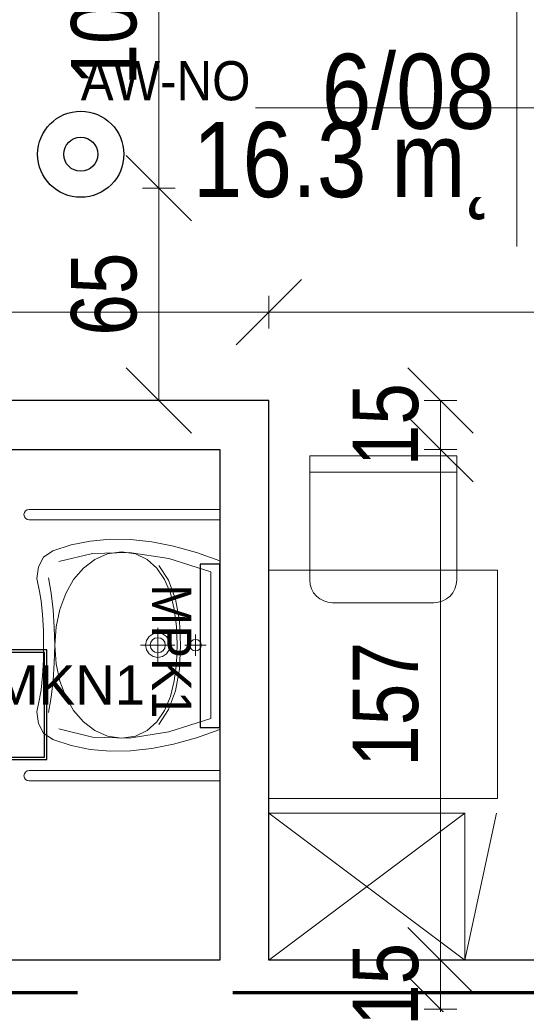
# Model space of a CAD drawing. Header units: centimetres. Extents: x -1631 to 21770, y -8842 to 3590.
# Tile 124 of 142: x 789 to 944, y 1002 to 1304. Entities that reach past the tile are written whole.
import ezdxf

# ---------------------------------------------------------------- set-up
doc = ezdxf.new("R2010")
doc.units = ezdxf.units.CM
doc.linetypes.add('Długa kreska', pattern=[142.875, 95.25, -47.625])
for name, color, linetype, lineweight in [('A-ANNO-DIMS', 211, 'Continuous', 13), ('A-ANNO-DIMS-100', 211, 'Continuous', 13), ('A-AREA-IDEN', 2, 'Continuous', 13), ('A-DETL', 90, 'Continuous', 9), ('A-WALL', 113, 'Continuous', 13), ('I-FURN', 30, 'Continuous', 9), ('P-SANR-FIXT', 6, 'Continuous', 9)]:
    doc.layers.add(name, color=color, linetype=linetype, lineweight=lineweight)
doc.layers.add('E_oprawy', color=12, linetype='Continuous')
doc.styles.add('Arial', font='arial.ttf', dxfattribs={"width": 0.9, "height": 18})
doc.styles.add('Arial Narrow_5', font='ARIALN.TTF', dxfattribs={"height": 20})
doc.styles.add('Arial_11', font='arial.ttf', dxfattribs={"width": 0.85, "height": 23})
doc.dimstyles.new('Diagonal_1_100__0__wewnętrzne', dxfattribs={"dimscale": 30.48, "dimtxt": 20.468619, "dimasz": 0.656168, "dimexe": 0.164042, "dimexo": 0.0625, "dimgap": 0.032808, "dimtad": 1, "dimdec": 0, "dimdsep": 46, "dimtxsty": 'Arial Narrow_5', "dimblk1": 'OBLIQUE', "dimblk2": 'OBLIQUE', "dimsah": 1, "dimcen": 0.09, "dimazin": 0, "dimtfac": 1, "dimtdec": 4, "dimtix": 1, "dimtmove": 0, "dimatfit": 3, "dimfxl": 0, "dimtvp": 1, "dimtolj": 1, "dimtzin": 0, "dimarcsym": 0})
doc.dimstyles.new('Diagonal_1_100__0__wewnętrzne_2', dxfattribs={"dimscale": 30.48, "dimtxt": 20.468619, "dimasz": 0.656168, "dimexe": 0.164042, "dimexo": 0.0625, "dimgap": 0.032808, "dimtad": 1, "dimdec": 0, "dimdsep": 46, "dimtxsty": 'Arial Narrow_5', "dimblk1": 'OBLIQUE', "dimblk2": 'OBLIQUE', "dimsah": 1, "dimcen": 0.09, "dimazin": 0, "dimtfac": 1, "dimtdec": 4, "dimtix": 1, "dimtmove": 2, "dimatfit": 3, "dimfxl": 0, "dimtvp": 1, "dimtolj": 1, "dimtzin": 0, "dimarcsym": 0})

# ---------------------------------------------------------------- blocks, each defined once
blk = doc.blocks.new('Blat - Blat-V1-6_piętro IV __13_80 m_ - stan projektowany')
at = {"layer": 'I-FURN'}
for p, q in [((70, 70), (0, 70)), ((70, 0), (70, 70)), ((0, 0), (70, 0))]:
    blk.add_line(p, q, dxfattribs=at)
blk = doc.blocks.new('umywalka dla N_65x56 koło - Type 1-2359175-6_piętro IV __13_80 m_ - stan projektowany')
at = {"layer": 'P-SANR-FIXT'}
for p, q in [((-29.1, -65.9), (-29.1, -7.5)), ((-25.9, -65.9), (-25.9, -7.5)), ((-15.89, -14.7), (-13.31, -7.5)), ((38.31, -7.5), (40.89, -14.7)), ((50.9, -65.9), (50.9, -7.5)), ((54.1, -7.5), (54.1, -65.9)), ((-14.09, -23.15), (-10.01, -10.3)), ((-10.01, -10.3), (12.5, -10.3)), ((12.5, -10.3), (35.01, -10.3)), ((12.5, -18.23), (12.5, -11.72)), ((35.01, -10.3), (39.09, -23.15)), ((-17.85, -21.67), (-15.89, -14.7)), ((15.75, -14.98), (9.25, -14.98)), ((10.89, -14.3), (10.75, -14.98)), ((10.75, -14.98), (10.89, -15.66)), ((11.26, -13.74), (10.89, -14.3)), ((11.82, -13.36), (11.26, -13.74)), ((12.5, -13.22), (11.82, -13.36)), ((13.18, -13.36), (12.5, -13.22)), ((13.74, -13.74), (13.18, -13.36)), ((14.11, -14.3), (13.74, -13.74)), ((14.25, -14.98), (14.11, -14.3)), ((14.11, -15.66), (14.25, -14.98)), ((40.89, -14.7), (42.85, -21.67)), ((10.89, -15.66), (11.26, -16.21)), ((11.26, -16.21), (11.82, -16.59)), ((11.82, -16.59), (12.5, -16.73)), ((12.5, -16.73), (13.18, -16.59)), ((13.18, -16.59), (13.74, -16.21)), ((13.74, -16.21), (14.11, -15.66)), ((5.06, -19.92), (-1.64, -21.13)), ((1.45, -21.46), (6.76, -20.76)), ((12.43, -19.54), (5.06, -19.92)), ((6.76, -20.76), (12.43, -20.54)), ((19.81, -19.92), (12.43, -19.54)), ((12.43, -20.54), (18.1, -20.76)), ((18.1, -20.76), (23.42, -21.46)), ((26.51, -21.13), (19.81, -19.92)), ((-19.18, -28.39), (-17.85, -21.67)), ((-15.95, -35.24), (-14.09, -23.15)), ((-7.38, -23.21), (-11.89, -26.24)), ((-7.63, -24.42), (-3.39, -22.67)), ((-1.64, -21.13), (-7.38, -23.21)), ((-3.39, -22.67), (1.45, -21.46)), ((9.85, -23.86), (9.04, -25.06)), ((11.04, -23.06), (9.85, -23.86)), ((12.5, -22.76), (11.04, -23.06)), ((12.5, -31.76), (12.5, -21.26)), ((13.96, -23.06), (12.5, -22.76)), ((15.15, -23.86), (13.96, -23.06)), ((15.96, -25.06), (15.15, -23.86)), ((23.42, -21.46), (28.26, -22.67)), ((32.25, -23.21), (26.51, -21.13)), ((28.26, -22.67), (32.5, -24.42)), ((36.76, -26.24), (32.25, -23.21)), ((39.09, -23.15), (40.95, -35.24)), ((42.85, -21.67), (44.18, -28.39)), ((-13.8, -29.72), (-11.14, -26.76)), ((-11.14, -26.76), (-7.63, -24.42)), ((7.16, -26.51), (17.84, -26.51)), ((9.04, -25.06), (8.75, -26.51)), ((8.75, -26.51), (9.04, -27.97)), ((10.38, -25.62), (10.2, -26.51)), ((10.2, -26.51), (10.38, -27.41)), ((10.87, -24.89), (10.38, -25.62)), ((11.61, -24.39), (10.87, -24.89)), ((12.5, -24.21), (11.61, -24.39)), ((13.39, -24.39), (12.5, -24.21)), ((14.13, -24.89), (13.39, -24.39)), ((14.62, -25.62), (14.13, -24.89)), ((14.8, -26.51), (14.62, -25.62)), ((14.62, -27.41), (14.8, -26.51)), ((16.25, -26.51), (15.96, -25.06)), ((15.96, -27.97), (16.25, -26.51)), ((32.5, -24.42), (36.01, -26.76)), ((36.01, -26.76), (38.67, -29.72)), ((-19.89, -34.88), (-19.18, -28.39)), ((-15.49, -33.33), (-13.8, -29.72)), ((9.04, -27.97), (9.85, -29.16)), ((9.85, -29.16), (11.04, -29.97)), ((10.38, -27.41), (10.87, -28.14)), ((10.87, -28.14), (11.61, -28.63)), ((11.04, -29.97), (12.5, -30.26)), ((11.61, -28.63), (12.5, -28.81)), ((12.5, -28.81), (13.39, -28.63)), ((12.5, -30.26), (13.96, -29.97)), ((13.39, -28.63), (14.13, -28.14)), ((13.96, -29.97), (15.15, -29.16)), ((14.13, -28.14), (14.62, -27.41)), ((15.15, -29.16), (15.96, -27.97)), ((38.67, -29.72), (40.36, -33.33)), ((44.18, -28.39), (44.89, -34.88)), ((-19.97, -41.14), (-19.89, -34.88)), ((-16.08, -37.64), (-15.49, -33.33)), ((-15.64, -46.48), (-15.95, -35.24)), ((40.36, -33.33), (40.95, -37.64)), ((40.95, -35.24), (40.64, -46.48)), ((44.89, -34.88), (44.97, -41.14)), ((-15.49, -41.92), (-16.08, -37.64)), ((40.95, -37.64), (40.36, -41.92)), ((-19.42, -47.19), (-19.97, -41.14)), ((-13.79, -45.83), (-15.49, -41.92)), ((40.36, -41.92), (38.68, -45.83)), ((44.97, -41.14), (44.42, -47.19)), ((-18.22, -53.01), (-19.42, -47.19)), ((-13.17, -56.78), (-15.64, -46.48)), ((-11.11, -49.31), (-13.79, -45.83)), ((38.68, -45.83), (36.03, -49.31)), ((40.64, -46.48), (38.17, -56.78)), ((44.42, -47.19), (43.22, -53.01)), ((-7.59, -52.29), (-11.11, -49.31)), ((36.03, -49.31), (32.54, -52.29)), ((-16.38, -58.62), (-18.22, -53.01)), ((-3.33, -54.72), (-7.59, -52.29)), ((32.54, -52.29), (28.31, -54.72)), ((43.22, -53.01), (41.38, -58.62)), ((1.52, -56.54), (-3.33, -54.72)), ((6.84, -57.67), (1.52, -56.54)), ((23.49, -56.54), (18.18, -57.67)), ((28.31, -54.72), (23.49, -56.54)), ((-14.43, -61.47), (-16.38, -58.62)), ((-8.14, -60.01), (-3.44, -59.13)), ((-3.44, -59.13), (1.64, -58.58)), ((1.64, -58.58), (6.99, -58.24)), ((12.52, -58.06), (6.84, -57.67)), ((6.99, -58.24), (12.48, -58.02)), ((12.48, -58.02), (17.98, -58.24)), ((18.18, -57.67), (12.52, -58.06)), ((17.98, -58.24), (23.33, -58.58)), ((23.33, -58.58), (28.41, -59.13)), ((28.41, -59.13), (33.11, -60.01)), ((41.38, -58.62), (39.43, -61.47)), ((-11.49, -63.08), (-14.43, -61.47)), ((-7.9, -63.51), (-11.49, -63.08)), ((-3.96, -62.78), (-7.9, -63.51)), ((-1.14, -62.22), (-3.96, -62.78)), ((3.08, -61.79), (-1.14, -62.22)), ((7.9, -61.54), (3.08, -61.79)), ((12.5, -61.51), (7.9, -61.54)), ((17.1, -61.54), (12.5, -61.51)), ((21.92, -61.79), (17.1, -61.54)), ((26.14, -62.22), (21.92, -61.79)), ((28.96, -62.78), (26.14, -62.22)), ((32.9, -63.51), (28.96, -62.78)), ((36.49, -63.08), (32.9, -63.51)), ((39.43, -61.47), (36.49, -63.08))]:
    blk.add_line(p, q, dxfattribs=at)
for centre in [(-27.5, -65.9), (52.5, -65.9)]:
    blk.add_arc(centre, 1.6, 180, 0, dxfattribs=at)
blk = doc.blocks.new('krzesło - krzesło-823058-6_piętro IV __13_80 m_ - stan projektowany')
at = {"layer": 'I-FURN'}
for p, q in [((-22.5, 22.5), (-22.5, -15.5)), ((22.5, 22.5), (-22.5, 22.5)), ((22.5, -15.5), (22.5, 22.5)), ((22.5, 17.5), (-22.5, 17.5)), ((-15.5, -22.5), (15.5, -22.5))]:
    blk.add_line(p, q, dxfattribs=at)
for centre, start, end in [((-15.5, -15.5), 180, 270), ((15.5, -15.5), 270, 0)]:
    blk.add_arc(centre, 7, start, end, dxfattribs=at)
blk = doc.blocks.new('szafka szatniowa - szafki bez siedziska-1348991-6_piętro IV __13_80 m_ - stan projektowany')
at = {"layer": 'I-FURN'}
for p, q in [((22.5, 0), (-22.5, -60)), ((22.5, -60), (-22.5, 0)), ((22.5, -60), (22.5, 0)), ((-22.5, -60), (22.5, -69.71)), ((-22.5, -60), (22.5, -60))]:
    blk.add_line(p, q, dxfattribs=at)
blk = doc.blocks.new('DIMBLOCK62-6_piętro IV __13_80 m_ - stan projektowany')
at = {"layer": 'A-ANNO-DIMS-100', "transparency": 16777216}
for p, q in [((917.9, 1000.83), (907.9, 1010.83)), ((912.9, 1000.83), (922.9, 1000.83)), ((917.9, 1000.83), (912.9, 1000.83)), ((917.9, 800.83), (917.9, 1000.83)), ((917.9, 1000.83), (927.9, 990.83)), ((917.9, 800.83), (907.9, 810.83)), ((912.9, 800.83), (922.9, 800.83)), ((917.9, 800.83), (912.9, 800.83)), ((917.9, 800.83), (927.9, 790.83))]:
    blk.add_line(p, q, dxfattribs=at)
at = {"layer": 'A-ANNO-DIMS-100', "color": 0, "transparency": 16777216, "insert": (891.05, 901.47), "char_height": 20, "width": 45.6158, "attachment_point": 1, "rotation": 90, "line_spacing_factor": 0.974696, "style": 'Arial Narrow_5'}
blk.add_mtext('200', dxfattribs=at)
blk = doc.blocks.new('_Oblique')
at = {"color": 0, "linetype": 'ByBlock', "lineweight": -2}
blk.add_line((-0.5, -0.5), (0.5, 0.5), dxfattribs=at)
blk = doc.blocks.new('DIMBLOCK63-6_piętro IV __13_80 m_ - stan projektowany')
at = {"layer": 'A-ANNO-DIMS-100', "transparency": 16777216}
for p, q in [((917.9, 1015.83), (907.9, 1025.83)), ((912.9, 1015.83), (922.9, 1015.83)), ((917.9, 1015.83), (912.9, 1015.83)), ((917.9, 1000.83), (917.9, 1015.83)), ((917.9, 1015.83), (927.9, 1005.83)), ((917.9, 1000.83), (907.9, 1010.83)), ((912.9, 1000.83), (922.9, 1000.83)), ((917.9, 1000.83), (912.9, 1000.83)), ((917.9, 1000.83), (927.9, 990.83))]:
    blk.add_line(p, q, dxfattribs=at)
at = {"layer": 'A-ANNO-DIMS-100', "color": 0, "transparency": 16777216, "insert": (891.05, 995.65), "char_height": 20, "width": 30.4105, "attachment_point": 1, "rotation": 90, "line_spacing_factor": 0.974696, "style": 'Arial Narrow_5'}
blk.add_mtext('15', dxfattribs=at)
blk = doc.blocks.new('DIMBLOCK64-6_piętro IV __13_80 m_ - stan projektowany')
at = {"layer": 'A-ANNO-DIMS-100', "transparency": 16777216}
for p, q in [((917.9, 1172.33), (907.9, 1182.33)), ((912.9, 1172.33), (922.9, 1172.33)), ((917.9, 1172.33), (912.9, 1172.33)), ((917.9, 1015.83), (917.9, 1172.33)), ((917.9, 1172.33), (927.9, 1162.33)), ((917.9, 1015.83), (907.9, 1025.83)), ((912.9, 1015.83), (922.9, 1015.83)), ((917.9, 1015.83), (912.9, 1015.83)), ((917.9, 1015.83), (927.9, 1005.83))]:
    blk.add_line(p, q, dxfattribs=at)
at = {"layer": 'A-ANNO-DIMS-100', "color": 0, "transparency": 16777216, "insert": (891.05, 1075.07), "char_height": 20, "width": 45.6158, "attachment_point": 1, "rotation": 90, "line_spacing_factor": 0.974696, "style": 'Arial Narrow_5'}
blk.add_mtext('157', dxfattribs=at)
blk = doc.blocks.new('DIMBLOCK65-6_piętro IV __13_80 m_ - stan projektowany')
at = {"layer": 'A-ANNO-DIMS-100', "transparency": 16777216}
for p, q in [((917.9, 1187.33), (907.9, 1197.33)), ((912.9, 1187.33), (922.9, 1187.33)), ((917.9, 1187.33), (912.9, 1187.33)), ((917.9, 1172.33), (917.9, 1187.33)), ((917.9, 1187.33), (927.9, 1177.33)), ((917.9, 1172.33), (907.9, 1182.33)), ((912.9, 1172.33), (922.9, 1172.33)), ((917.9, 1172.33), (912.9, 1172.33)), ((917.9, 1172.33), (927.9, 1162.33))]:
    blk.add_line(p, q, dxfattribs=at)
at = {"layer": 'A-ANNO-DIMS-100', "color": 0, "transparency": 16777216, "insert": (891.05, 1167.15), "char_height": 20, "width": 30.4105, "attachment_point": 1, "rotation": 90, "line_spacing_factor": 0.974696, "style": 'Arial Narrow_5'}
blk.add_mtext('15', dxfattribs=at)
blk = doc.blocks.new('DIMBLOCK71-6_piętro IV __13_80 m_ - stan projektowany')
at = {"layer": 'A-ANNO-DIMS-100', "transparency": 16777216}
for p, q in [((831.65, 1252.33), (821.65, 1262.33)), ((826.65, 1252.33), (836.65, 1252.33)), ((831.65, 1252.33), (826.65, 1252.33)), ((831.65, 1187.33), (831.65, 1252.33)), ((831.65, 1252.33), (841.65, 1242.33)), ((831.65, 1187.33), (821.65, 1197.33)), ((826.65, 1187.33), (836.65, 1187.33)), ((831.65, 1187.33), (826.65, 1187.33)), ((831.65, 1187.33), (841.65, 1177.33))]:
    blk.add_line(p, q, dxfattribs=at)
at = {"layer": 'A-ANNO-DIMS-100', "color": 0, "transparency": 16777216, "insert": (804.8, 1207.15), "char_height": 20, "width": 30.4105, "attachment_point": 1, "rotation": 90, "line_spacing_factor": 0.974696, "style": 'Arial Narrow_5'}
blk.add_mtext('65', dxfattribs=at)
blk = doc.blocks.new('DIMBLOCK72-6_piętro IV __13_80 m_ - stan projektowany')
at = {"layer": 'A-ANNO-DIMS-100', "transparency": 16777216}
for p, q in [((831.65, 1353.33), (821.65, 1363.33)), ((826.65, 1353.33), (836.65, 1353.33)), ((831.65, 1353.33), (826.65, 1353.33)), ((831.65, 1252.33), (831.65, 1353.33)), ((831.65, 1353.33), (841.65, 1343.33)), ((831.65, 1252.33), (821.65, 1262.33)), ((826.65, 1252.33), (836.65, 1252.33)), ((831.65, 1252.33), (826.65, 1252.33)), ((831.65, 1252.33), (841.65, 1242.33))]:
    blk.add_line(p, q, dxfattribs=at)
at = {"layer": 'A-ANNO-DIMS-100', "color": 0, "transparency": 16777216, "insert": (804.8, 1283.82), "char_height": 20, "width": 45.6158, "attachment_point": 1, "rotation": 90, "line_spacing_factor": 0.974696, "style": 'Arial Narrow_5'}
blk.add_mtext('101', dxfattribs=at)
blk = doc.blocks.new('DIMBLOCK105-6_piętro IV __13_80 m_ - stan projektowany')
at = {"layer": 'A-ANNO-DIMS-100', "transparency": 16777216}
for p, q in [((865.38, 1214.34), (875.38, 1224.34)), ((1192.38, 1214.34), (1202.38, 1224.34)), ((865.38, 1209.34), (865.38, 1219.34)), ((1192.38, 1209.34), (1192.38, 1219.34)), ((865.38, 1214.34), (855.38, 1204.34)), ((1192.38, 1214.34), (865.38, 1214.34)), ((865.38, 1214.34), (865.38, 1209.34)), ((1192.38, 1214.34), (1182.38, 1204.34)), ((1192.38, 1214.34), (1192.38, 1209.34))]:
    blk.add_line(p, q, dxfattribs=at)
at = {"layer": 'A-ANNO-DIMS-100', "color": 0, "transparency": 16777216, "insert": (975.42, 1241.19), "char_height": 20, "width": 45.6158, "attachment_point": 1, "line_spacing_factor": 0.974696, "style": 'Arial Narrow_5'}
blk.add_mtext('327', dxfattribs=at)
blk = doc.blocks.new('DIMBLOCK106-6_piętro IV __13_80 m_ - stan projektowany')
at = {"layer": 'A-ANNO-DIMS-100', "transparency": 16777216}
for p, q in [((542.38, 1214.34), (552.38, 1224.34)), ((865.38, 1214.34), (875.38, 1224.34)), ((542.38, 1209.34), (542.38, 1219.34)), ((865.38, 1209.34), (865.38, 1219.34)), ((542.38, 1214.34), (532.38, 1204.34)), ((865.38, 1214.34), (542.38, 1214.34)), ((542.38, 1214.34), (542.38, 1209.34)), ((865.38, 1214.34), (855.38, 1204.34)), ((865.38, 1214.34), (865.38, 1209.34))]:
    blk.add_line(p, q, dxfattribs=at)
at = {"layer": 'A-ANNO-DIMS-100', "color": 0, "transparency": 16777216, "insert": (684.87, 1241.19), "char_height": 20, "width": 45.6158, "attachment_point": 1, "line_spacing_factor": 0.974696, "style": 'Arial Narrow_5'}
blk.add_mtext('323', dxfattribs=at)
blk = doc.blocks.new('METKA_POMIESZCZENIA2 - Rozbudowana - bez ramki-2396678-6_piętro IV __13_80 m_ - stan projektowany')
at = {"layer": 'A-AREA-IDEN'}
for p, q in [((0, 0.425), (0, 0)), ((0.0976, 0), (-0.8, 0)), ((-0.8, 0), (0.9, 0)), ((0, 0), (0, -0.425))]:
    blk.add_line(p, q, dxfattribs=at)
blk = doc.blocks.new('MPK1')
at = {"layer": 'E_oprawy', "linetype": 'ByBlock'}
blk.add_lwpolyline([(0, 6), (0, 0), (50, 0), (50, 6)], close=True, dxfattribs=at)
at = {"layer": 'E_oprawy'}
blk.add_circle((25, 0), 0.00001, dxfattribs=at)
at = {"layer": 'E_oprawy', "color": 4, "style": 'Arial', "width": 0.9}
blk.add_text('MPK1', height=12, rotation=180, dxfattribs=at).set_placement((43.89, 20.74))
blk = doc.blocks.new('MKN1')
at = {"layer": 'E_oprawy', "linetype": 'ByBlock'}
for points in [[(9572.75, 390.73), (9572.75, 357.13), (9606.35, 357.13), (9606.35, 390.73)], [(9573.55, 389.92), (9573.55, 357.92), (9605.55, 357.92), (9605.55, 389.92)]]:
    blk.add_lwpolyline(points, close=True, dxfattribs=at)
for centre in [(9589.55, 373.92), (9710.84, 373.92)]:
    blk.add_circle(centre, 0.01, dxfattribs=at)
at = {"layer": 'E_oprawy', "color": 4, "linetype": 'ByBlock', "insert": (9589.85, 385.97), "char_height": 0.2, "width": 42.2965, "attachment_point": 1}
blk.add_mtext('{\\fArial|b0|i0|c0|p0;\\H60x;MKN1}', dxfattribs=at)
blk = doc.blocks.new('AW-NO')
at = {"layer": 'E_oprawy', "color": 1, "linetype": 'ByBlock'}
for radius in [13.2, 5.21]:
    blk.add_circle((0, 0), radius, dxfattribs=at)
at = {"layer": 'E_oprawy', "color": 1, "style": 'Arial', "width": 0.9}
blk.add_text('AW-NO', height=12, dxfattribs=at).set_placement((0, 16.52))

msp = doc.modelspace()

# ---------------------------------------------------------------- linework, layer by layer
at = {"layer": 'A-DETL', "linetype": 'Długa kreska', "lineweight": 70}
msp.add_line((1235.38, 1005.83), (294.38, 1005.83), dxfattribs=at)
at = {"layer": 'A-WALL', "color": 7, "lineweight": 25}
for p, q in [((865.38, 1187.33), (762.88, 1187.33)), ((865.38, 1015.83), (865.38, 1187.33)), ((762.88, 1172.33), (850.38, 1172.33)), ((850.38, 1172.33), (850.38, 1015.83)), ((850.38, 1015.83), (560.88, 1015.83)), ((1203.38, 1015.83), (865.38, 1015.83))]:
    msp.add_line(p, q, dxfattribs=at)

# ---------------------------------------------------------------- block references
at = {"layer": 'A-AREA-IDEN', "xscale": 99.99999999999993, "yscale": 99.99999999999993, "zscale": 99.99999999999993}
msp.add_blockref('METKA_POMIESZCZENIA2 - Rozbudowana - bez ramki-2396678-6_piętro IV __13_80 m_ - stan projektowany', (941.33, 1276.99), dxfattribs=at)
at = {"layer": 'E_oprawy', "linetype": 'ByBlock'}
for name, p in [('AW-NO', (807.78, 1262.75)), ('MKN1', (-8808.92, 720.15))]:
    msp.add_blockref(name, p, dxfattribs=at)
at = {"layer": 'E_oprawy', "rotation": 90.0000000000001}
msp.add_blockref('MPK1', (850.38, 1087.13), dxfattribs=at)
at = {"layer": 'I-FURN'}
for name, p in [('krzesło - krzesło-823058-6_piętro IV __13_80 m_ - stan projektowany', (900.38, 1147.83)), ('Blat - Blat-V1-6_piętro IV __13_80 m_ - stan projektowany', (865.38, 1065.33))]:
    msp.add_blockref(name, p, dxfattribs=at)
at = {"layer": 'I-FURN', "rotation": 89.99999999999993}
msp.add_blockref('szafka szatniowa - szafki bez siedziska-1348991-6_piętro IV __13_80 m_ - stan projektowany', (865.38, 1038.33), dxfattribs=at)
at = {"layer": 'P-SANR-FIXT', "rotation": 270}
msp.add_blockref('umywalka dla N_65x56 koło - Type 1-2359175-6_piętro IV __13_80 m_ - stan projektowany', (857.88, 1124.83), dxfattribs=at)

# ---------------------------------------------------------------- texts
at = {"layer": 'A-AREA-IDEN', "char_height": 23, "line_spacing_factor": 0.936439, "style": 'Arial_11'}
for s, insert, width, attachment_point in [('\\pxqr,t3.69565,7.3913,11.08696,14.78261,18.47826,22.17391,25.86957,29.56522,33.26087,36.95652,40.65217,44.34783,48.04348,51.73913,55.43478,59.13043,62.82609,66.52174,70.21739,73.91304,77.6087,81.30435,85,88.69565,92.3913,96.08696,99.78261,103.47826,107.17391,110.86957,114.56522,118.26087;{6/08}', (934.68, 1270.21), 52.87, 9), ('\\pt84.99995,169.9999,255.00008,340.00003,424.99998,509.99993,595.00011,680.00006,765.00001,849.99996,934.99991,1020.00009,1105.00004,1189.99999,1274.99994,1359.99989,1445.00007,1530.00002,1614.99997,1699.99992,1785.0001,1870.00005,1955,2039.99995,2124.9999,2210.00008,2295.00003,2379.99998,2464.99993,2550.00011,2635.00006,2720.00001;16.3 m˛', (934.68, 1272.6), 91.63, 3)]:
    msp.add_mtext(s, dxfattribs=dict(at, insert=insert, width=width, attachment_point=attachment_point))

# ---------------------------------------------------------------- dimensions: what is measured, and where the dimension line sits
at = {"layer": 'A-ANNO-DIMS'}
for base, p1, p2, override, picture, middle in [((831.65, 1353.33), (826.65, 1252.33), (826.65, 1353.33), {"dimpost": '<>', "dimfxl": 101}, 'DIMBLOCK72-6_piętro IV __13_80 m_ - stan projektowany', (820.44, 1302.83)), ((831.65, 1252.33), (826.65, 1187.33), (826.65, 1252.33), {"dimpost": '<>', "dimfxl": 65}, 'DIMBLOCK71-6_piętro IV __13_80 m_ - stan projektowany', (820.44, 1219.83)), ((917.9, 1187.33), (912.9, 1172.33), (912.9, 1187.33), {"dimpost": '<>', "dimfxl": 15}, 'DIMBLOCK65-6_piętro IV __13_80 m_ - stan projektowany', (906.68, 1179.83)), ((917.89516433, 1172.32555458), (912.89516433, 1015.82555458), (912.89516433, 1172.32555458), {"dimpost": '<>', "dimfxl": 156.5}, 'DIMBLOCK64-6_piętro IV __13_80 m_ - stan projektowany', (906.68370452, 1094.07555458)), ((917.9, 1015.83), (912.9, 1000.83), (912.9, 1015.83), {"dimpost": '<>', "dimfxl": 15}, 'DIMBLOCK63-6_piętro IV __13_80 m_ - stan projektowany', (906.68, 1008.33))]:
    dim = msp.add_linear_dim(base=base, p1=p1, p2=p2, angle=90, dimstyle='Diagonal_1_100__0__wewnętrzne', override=override, dxfattribs=at)
    dim.commit()
    dim.dimension.update_dxf_attribs({"geometry": picture, "text_midpoint": middle})
dim = msp.add_linear_dim(base=(542.38, 1214.34), p1=(865.38, 1209.34), p2=(542.38, 1209.34), dimstyle='Diagonal_1_100__0__wewnętrzne', override={"dimpost": '<>', "dimfxl": 323}, dxfattribs=at)
dim.commit()
dim.dimension.update_dxf_attribs({"geometry": 'DIMBLOCK106-6_piętro IV __13_80 m_ - stan projektowany', "text_midpoint": (703.88, 1225.56)})
dim = msp.add_linear_dim(base=(865.38, 1214.34), p1=(1192.38, 1209.34), p2=(865.38, 1209.34), dimstyle='Diagonal_1_100__0__wewnętrzne_2', override={"dimpost": '<>', "dimfxl": 327}, dxfattribs=at)
dim.commit()
dim.dimension.update_dxf_attribs({"geometry": 'DIMBLOCK105-6_piętro IV __13_80 m_ - stan projektowany', "text_midpoint": (998.23, 1227.86), "dimtype": 160, "text_rotation": 360})
dim = msp.add_linear_dim(base=(917.9, 1000.83), p1=(912.9, 800.83), p2=(912.9, 1000.83), angle=90, dimstyle='Diagonal_1_100__0__wewnętrzne_2', override={"dimpost": '<>', "dimfxl": 200}, dxfattribs=at)
dim.commit()
dim.dimension.update_dxf_attribs({"geometry": 'DIMBLOCK62-6_piętro IV __13_80 m_ - stan projektowany', "text_midpoint": (904.38, 924.28), "dimtype": 160, "text_rotation": 90})

doc.saveas('drawing.dxf')
